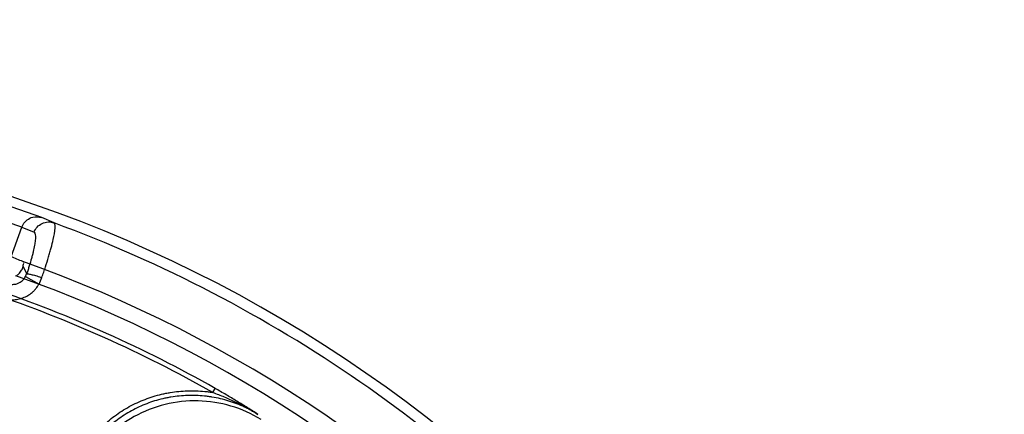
# Model space of a CAD drawing. Header units: millimetres. Extents: x 0 to 297, y 0 to 210.
# Tile 109 of 256: x 147.496 to 147.81, y 93.225 to 93.351. Entities that reach past the tile are written whole.
import ezdxf

# ---------------------------------------------------------------- set-up
doc = ezdxf.new("R2010")
doc.units = ezdxf.units.MM
doc.header["$LTSCALE"] = 16.335
doc.layers.get('0').update_dxf_attribs({"linetype": 'CONTINUOUS'})
doc.layers.add('01_GLOBAL', color=7, linetype='CONTINUOUS')
doc.layers.add('INTFCLR_144815', color=7, linetype='CONTINUOUS')

msp = doc.modelspace()

# ---------------------------------------------------------------- linework, layer by layer
at = {"color": 7, "linetype": 'Continuous'}
msp.add_circle((148.0808034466, 92.1164639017), 1.9, dxfattribs=at)
at = {"color": 9, "linetype": 'Continuous'}
msp.add_arc((148.0808034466, 92.1164639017), 1.8756493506, 92.9674534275, 177.0325465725, dxfattribs=at)
at = {"layer": '01_GLOBAL', "color": 7, "linetype": 'Continuous'}
msp.add_circle((148.0808034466, 92.1164639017), 1.925, dxfattribs=at)
at = {"layer": 'INTFCLR_144815', "color": 9, "linetype": 'Continuous'}
for p, q in [((147.5028144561, 93.2877375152), (147.4933935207, 93.2910661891)), ((147.4964889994, 93.2847191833), (147.4918168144, 93.28632149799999)), ((147.4930473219, 93.2752632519), (147.4964889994, 93.2847191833)), ((147.4964889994, 93.2847191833), (147.50038311, 93.2830559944)), ((147.5067546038, 93.2860575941), (147.5028144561, 93.2877375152)), ((147.4980318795, 93.2697560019), (147.4968648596, 93.2722085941)), ((147.4976940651, 93.2689393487), (147.4980316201, 93.2697551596)), ((147.4976940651, 93.2689393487), (147.5019657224, 93.2665006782)), ((147.557334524, 93.23193967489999), (147.5580739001, 93.2332424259))]:
    msp.add_line(p, q, dxfattribs=at)
at = {"layer": 'INTFCLR_144815', "color": 6, "linetype": 'Continuous'}
msp.add_arc((147.3556636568, 92.8766036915), 0.4398395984, 313.9937911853, 154.5150993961, dxfattribs=at)
at = {"layer": 'INTFCLR_144815', "color": 9, "linetype": 'Continuous'}
for centre, radius, start, end in [((147.3556636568, 92.8766036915), 0.4364412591, 40.82000966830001, 69.7456365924), ((147.3556636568, 92.87660369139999), 0.4214424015, 41.0185890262, 70.4297169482), ((147.3556636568, 92.8766036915), 0.4164420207, 40.8200096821, 70.5083984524), ((147.4875646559, 93.2739684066), 0.0162221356, 332.5908295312, 340.6782087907), ((147.3556636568, 92.8766036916), 0.4085765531, 60.42293119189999, 71.2534738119), ((147.3556636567, 92.87660369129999), 0.4100744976, 60.42293120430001, 71.25347379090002)]:
    msp.add_arc(centre, radius, start, end, dxfattribs=at)
at = {"layer": 'INTFCLR_144815', "color": 6, "linetype": 'Continuous'}
msp.add_ellipse((147.3337854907, 92.8845666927), major_axis=(0.3970681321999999, -0.144520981), ratio=0.9984808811, start_param=1.5231592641, end_param=1.5328484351, dxfattribs=at)
at = {"layer": 'INTFCLR_144815', "color": 9, "linetype": 'Continuous'}
for points, knots in [([(147.4964889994, 93.2847191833), (147.4968140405, 93.28560885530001), (147.4978443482, 93.2870048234), (147.5002043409, 93.2881350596), (147.5019313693, 93.2880522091), (147.5028144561, 93.2877375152)], [0, 0, 0, 0, 0.3698780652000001, 0.6339122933, 1, 1, 1, 1]), ([(147.50038311, 93.2830559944), (147.5006067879, 93.28366776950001), (147.5012997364, 93.2848144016), (147.5029051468, 93.2860001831), (147.5048348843, 93.2864832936), (147.5061501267, 93.2862797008), (147.5067546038, 93.2860575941)], [0, 0, 0, 0, 0.2513766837, 0.5020176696, 0.751476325, 1, 1, 1, 1]), ([(147.5028730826, 93.26860093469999), (147.5030734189, 93.2691713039), (147.5034629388, 93.27029955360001), (147.5041920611, 93.27249294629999), (147.504860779, 93.2746260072), (147.5054579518, 93.2766817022), (147.5059624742, 93.27852355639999), (147.5065981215, 93.28108670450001), (147.5070704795, 93.2836237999), (147.5071256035, 93.28537424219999), (147.5069238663, 93.2859807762), (147.5067546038, 93.2860575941)], [0, 0, 0, 0, 0.1001163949, 0.1976653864, 0.3827953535, 0.4702400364, 0.5522567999, 0.6987553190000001, 0.9098301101, 0.9692165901, 1, 1, 1, 1]), ([(147.50038311, 93.2830559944), (147.5006454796, 93.28294231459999), (147.5008990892, 93.2819312), (147.500793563, 93.2806079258), (147.5005434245, 93.27879905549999), (147.500212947, 93.2772494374), (147.4998745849, 93.2758522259), (147.49946335, 93.2742970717), (147.4989904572, 93.27268625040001), (147.4984637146, 93.2710332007), (147.4981789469, 93.270184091), (147.4980316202, 93.2697551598)], [0, 0, 0, 0, 0.0623435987, 0.1881929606, 0.3085655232, 0.4539643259, 0.5351990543, 0.6217301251, 0.8047441, 0.9011167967, 1, 1, 1, 1]), ([(147.4980316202, 93.2697551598), (147.4982172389, 93.269810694), (147.4988155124, 93.26972374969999), (147.4998854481, 93.269518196), (147.5013107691, 93.2691145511), (147.5023433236, 93.2687831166), (147.5028730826, 93.26860093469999)], [0, 0, 0, 0, 0.1162783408, 0.3480330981, 0.6637891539, 1, 1, 1, 1]), ([(147.4901470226, 93.26209876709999), (147.4906922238, 93.2619087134), (147.4918027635, 93.2616259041), (147.4932188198, 93.2615121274), (147.4943710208, 93.2615703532), (147.4954970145, 93.2617269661), (147.4965961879, 93.26202780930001), (147.4976578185, 93.26247664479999), (147.4986604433, 93.2630088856), (147.499591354, 93.26367019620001), (147.5004334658, 93.2644547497), (147.5011936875, 93.2652979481), (147.5016801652, 93.26600078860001), (147.5019657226, 93.26650067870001)], [0, 0, 0, 0, 0.1249999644, 0.2499999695, 0.312499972, 0.3749999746, 0.4999999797, 0.5624999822, 0.6249999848, 0.7499999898, 0.8124999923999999, 0.8749999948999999, 1, 1, 1, 1]), ([(147.4917736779, 93.266761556), (147.4920465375, 93.26665927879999), (147.4927454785, 93.2664620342), (147.493908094, 93.26639803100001), (147.4958607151, 93.26681054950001), (147.497159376, 93.2679534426), (147.4976940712, 93.26893934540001)], [0, 0, 0, 0, 0.1283155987, 0.3181858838, 0.5061260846, 1, 1, 1, 1]), ([(147.50924021, 93.19101228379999), (147.50924042, 93.1928776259), (147.5094883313, 93.1965678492), (147.510396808, 93.2010747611), (147.5114905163, 93.2046302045), (147.512823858, 93.2081041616), (147.5148875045, 93.2122072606), (147.517500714, 93.21603551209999), (147.5199017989, 93.21888366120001), (147.5224608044, 93.2215347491), (147.5252660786, 93.223913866), (147.5283280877, 93.2260205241), (147.5315320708, 93.2279181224), (147.5357016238, 93.2298486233), (147.539675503, 93.231082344), (147.5424094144, 93.2316820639), (147.5442312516, 93.2320176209), (147.5474307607, 93.2324419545), (147.5511070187, 93.2325603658), (147.5543430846, 93.23234015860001), (147.5561173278, 93.2321283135), (147.5569559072, 93.23200203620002), (147.5573345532, 93.23193967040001)], [0, 0, 0, 0, 0.07717683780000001, 0.1543536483, 0.1929420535, 0.2315304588, 0.3087072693, 0.3858840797, 0.424472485, 0.4630608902, 0.5402377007, 0.5788261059, 0.6174145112, 0.6945913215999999, 0.7717681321, 0.7910623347, 0.8103565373, 0.8489449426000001, 0.9261217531, 0.9647101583, 0.9840043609, 1, 1, 1, 1]), ([(147.5717387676, 93.2249576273), (147.570629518, 93.2256614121), (147.5684052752, 93.2270766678), (147.5650208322, 93.2291614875), (147.5621601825, 93.2308769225), (147.5598368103, 93.23223475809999), (147.5586637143, 93.23290772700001), (147.5580739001, 93.2332424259)], [0, 0, 0, 0, 0.2465929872, 0.494861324, 0.7461382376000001, 0.8727007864, 1, 1, 1, 1]), ([(147.571738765, 93.22495762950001), (147.5711266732, 93.2253374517), (147.5701177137, 93.22592668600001), (147.5686872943, 93.226680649), (147.5662797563, 93.2278487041), (147.5624627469, 93.22932331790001), (147.5585559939, 93.230249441), (147.5559154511, 93.2306472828), (147.5542143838, 93.2308503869), (147.5511047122, 93.2310638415), (147.5475389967, 93.23095085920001), (147.5444557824, 93.2305417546), (147.5427008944, 93.2302184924), (147.5400868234, 93.2296452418), (147.5362495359, 93.22845871), (147.5322004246, 93.22658111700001), (147.5291332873, 93.2247636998), (147.5261960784, 93.222744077), (147.523473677, 93.2204366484), (147.5210031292, 93.21787494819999), (147.5187044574, 93.2151469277), (147.5161855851, 93.21146066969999), (147.514180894, 93.2074717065), (147.5129058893, 93.2041417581), (147.511856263, 93.20073349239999), (147.5109736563, 93.1963563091), (147.5107378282, 93.19279485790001), (147.5107381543, 93.1910122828)], [0, 0, 0, 0, 0.0254375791, 0.0412343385, 0.0570889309, 0.1199202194, 0.1852720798, 0.1983616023, 0.2142122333, 0.2457541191, 0.3083631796, 0.3397462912, 0.3555174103, 0.3713614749, 0.4342395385, 0.4968767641, 0.5284769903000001, 0.5600464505, 0.6226733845, 0.6540495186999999, 0.6856454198, 0.7485590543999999, 0.811206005, 0.8427983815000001, 0.8743896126, 0.9370533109, 1, 1, 1, 1]), ([(147.5727597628, 93.2232888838), (147.5697684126, 93.2251415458), (147.5632521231, 93.228062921), (147.5526903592, 93.2297159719), (147.5420447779, 93.2285478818), (147.5320691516, 93.2246364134), (147.523459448, 93.21825787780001), (147.5168192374, 93.20985546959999), (147.5126144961, 93.2000267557), (147.5116318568, 93.1929535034), (147.5116143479, 93.1894349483)], [0, 0, 0, 0, 0.1247496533, 0.2496900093, 0.3747967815, 0.4999999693, 0.6252031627, 0.75030995, 0.8752503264, 1, 1, 1, 1])]:
    msp.add_open_spline(points, degree=3, knots=knots, dxfattribs=at)
at = {"layer": 'INTFCLR_144815', "color": 6, "linetype": 'Continuous'}
for points, knots in [([(147.4946175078, 93.2691801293), (147.4949388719, 93.2693440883), (147.495644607, 93.2698201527), (147.4964644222, 93.27085900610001), (147.4967805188, 93.2717590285), (147.4968645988, 93.2722073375)], [0, 0, 0, 0, 0.278155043, 0.6483288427, 1, 1, 1, 1]), ([(147.5573345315, 93.23193967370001), (147.5579480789, 93.2317238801), (147.5591713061, 93.23125990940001), (147.5616235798, 93.2302760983), (147.5646725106, 93.2289081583), (147.5682607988, 93.22705319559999), (147.5705941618, 93.22568384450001), (147.5717387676, 93.2249576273)], [0, 0, 0, 0, 0.1216659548, 0.2446767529, 0.4942663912, 0.7464226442, 1, 1, 1, 1])]:
    msp.add_open_spline(points, degree=3, knots=knots, dxfattribs=at)
msp.add_open_spline([(147.4968645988, 93.2722073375), (147.4969334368, 93.272574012), (147.4973213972, 93.2731767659), (147.49697728, 93.2733208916)], degree=3, dxfattribs=at)

doc.saveas('drawing.dxf')
